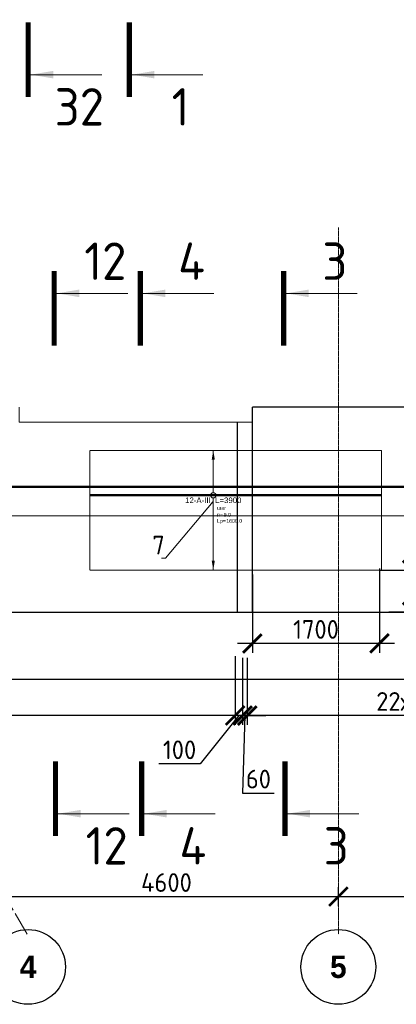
# Model space of a CAD drawing. Header units: millimetres. Extents: x 376598 to 1249954, y -318491 to -22134.
# Tile 210 of 256: x 590956 to 595994, y -48531 to -35368. Entities that reach past the tile are written whole.
import ezdxf
from ezdxf import colors
from ezdxf.entities.mleader import LeaderData, LeaderLine
from ezdxf.enums import TextEntityAlignment as Align
from ezdxf.math import Vec2, Vec3

# ---------------------------------------------------------------- set-up
doc = ezdxf.new("R2010")
doc.units = ezdxf.units.MM
doc.set_wipeout_variables(frame=1)
for name, pattern in [('______5', [1100, 800, -100, 100, -100]), ('________', [0]), ('ACAD_ISO02W100', [15, 12, -3]), ('осевая', [50.8, 31.75, -6.35, 6.35, -6.35])]:
    doc.linetypes.add(name, pattern=pattern)
for name, color, linetype, lineweight in [('Standard', 7, 'Continuous', 25), ('АрмСтер', 2, 'Continuous', 50), ('Оси', 40, '______5', 18), ('подоснова', 151, 'Continuous', 5), ('РАЗМЕРЫ', 1, 'Continuous', 9), ('Узлы', 7, 'Continuous', 0)]:
    doc.layers.add(name, color=color, linetype=linetype, lineweight=lineweight)
doc.layers.add('АрмСтер_атрибуты', color=2, linetype='Continuous', lineweight=0, plot=False)
doc.styles.add('Century Gothic', font='GOTHIC.TTF')
doc.styles.add('GOST-2.304_Type-B', font='GOST_Common.ttf')
doc.styles.get("Standard").update_dxf_attribs({"font": 'arial.ttf'})
doc.styles.add('Аннотативный', font='arial.ttf')
doc.dimstyles.new('СПДС', dxfattribs={"dimscale": 100, "dimtxt": 2.5, "dimasz": 2.5, "dimexe": 1.25, "dimexo": 0, "dimtad": 1, "dimdec": 0, "dimtxsty": 'GOST-2.304_Type-B', "dimblk": 'ARCHTICK', "dimcen": 2.5, "dimdle": 2, "dimadec": 0, "dimazin": 2, "dimtfac": 0.75, "dimtdec": 0, "dimtmove": 1, "dimatfit": 3, "dimfxl": 1, "dimtolj": 1, "dimarcsym": 1})

# ---------------------------------------------------------------- blocks, each defined once
blk = doc.blocks.new('NSY101')
at = {"color": 0, "linetype": 'ByBlock', "lineweight": -2}
blk.add_circle((0, 0), 50, dxfattribs=at)
blk = doc.blocks.new('_ArchTick')
at = {"color": 0, "linetype": 'ByBlock', "const_width": 0.15}
blk.add_lwpolyline([(-0.5, -0.5), (0.5, 0.5)], dxfattribs=at)
blk = doc.blocks.new('*D2433')
at = {"layer": 'DEFPOINTS', "color": 0, "lineweight": 0, "transparency": 16777216}
for p in [(590619, -46679), (595219, -47091), (595219, -47220)]:
    blk.add_point(p, dxfattribs=at)
at = {"layer": 'РАЗМЕРЫ', "color": 0, "lineweight": -2, "transparency": 16777216}
for p, q in [((590619, -46679), (590619, -47216)), ((595219, -47220), (595219, -46966)), ((590419, -47091), (595419, -47091))]:
    blk.add_line(p, q, dxfattribs=at)
at = {"layer": 'РАЗМЕРЫ', "color": 0, "lineweight": -2, "transparency": 16777216, "xscale": 250, "yscale": 250, "zscale": 250, "rotation": 180}
blk.add_blockref('_ArchTick', (590619, -47091), dxfattribs=at)
at = {"layer": 'РАЗМЕРЫ', "color": 0, "lineweight": -2, "transparency": 16777216, "xscale": 250, "yscale": 250, "zscale": 250}
blk.add_blockref('_ArchTick', (595219, -47091), dxfattribs=at)
at = {"layer": 'РАЗМЕРЫ', "color": 0, "lineweight": 0, "transparency": 16777216, "insert": (592919, -46903), "char_height": 250, "attachment_point": 5, "style": 'GOST-2.304_Type-B'}
blk.add_mtext('\\A1;4600', dxfattribs=at)
blk = doc.blocks.new('*D2434')
at = {"layer": 'DEFPOINTS', "color": 0, "lineweight": 0, "transparency": 16777216}
for p in [(598669, -47091), (595219, -47220), (598669, -47276)]:
    blk.add_point(p, dxfattribs=at)
at = {"layer": 'РАЗМЕРЫ', "color": 0, "lineweight": -2, "transparency": 16777216}
for p, q in [((595219, -47220), (595219, -46966)), ((598669, -47276), (598669, -46966)), ((595019, -47091), (598869, -47091))]:
    blk.add_line(p, q, dxfattribs=at)
at = {"layer": 'РАЗМЕРЫ', "color": 0, "lineweight": -2, "transparency": 16777216, "xscale": 250, "yscale": 250, "zscale": 250, "rotation": 180}
blk.add_blockref('_ArchTick', (595219, -47091), dxfattribs=at)
at = {"layer": 'РАЗМЕРЫ', "color": 0, "lineweight": -2, "transparency": 16777216, "xscale": 250, "yscale": 250, "zscale": 250}
blk.add_blockref('_ArchTick', (598669, -47091), dxfattribs=at)
at = {"layer": 'РАЗМЕРЫ', "color": 0, "lineweight": 0, "transparency": 16777216, "insert": (596944, -46903), "char_height": 250, "attachment_point": 5, "style": 'GOST-2.304_Type-B'}
blk.add_mtext('\\A1;3450', dxfattribs=at)
blk = doc.blocks.new('*D2011')
at = {"layer": 'DEFPOINTS', "color": 0, "lineweight": 0, "transparency": 16777216}
for p in [(598398, -43877, -720), (593999, -44019), (593999, -44670)]:
    blk.add_point(p, dxfattribs=at)
at = {"layer": 'РАЗМЕРЫ', "color": 0, "lineweight": -2, "transparency": 16777216}
for p, q in [((598398, -43877), (598398, -44795)), ((593999, -44019), (593999, -44795)), ((598598, -44670), (593799, -44670))]:
    blk.add_line(p, q, dxfattribs=at)
at = {"layer": 'РАЗМЕРЫ', "color": 0, "lineweight": -2, "transparency": 16777216, "xscale": 250, "yscale": 250, "zscale": 250, "rotation": 180}
blk.add_blockref('_ArchTick', (593999, -44670), dxfattribs=at)
at = {"layer": 'РАЗМЕРЫ', "color": 0, "lineweight": -2, "transparency": 16777216, "xscale": 250, "yscale": 250, "zscale": 250}
blk.add_blockref('_ArchTick', (598398, -44670), dxfattribs=at)
at = {"layer": 'РАЗМЕРЫ', "color": 0, "lineweight": 0, "transparency": 16777216, "insert": (596199, -44482), "char_height": 250, "attachment_point": 5, "style": 'GOST-2.304_Type-B'}
blk.add_mtext('\\A1;22х200', dxfattribs=at)
blk = doc.blocks.new('*D2012')
at = {"layer": 'DEFPOINTS', "color": 0, "lineweight": 0, "transparency": 16777216}
for p in [(593938, -43897, -360), (593999, -43897, -360), (593938, -44670)]:
    blk.add_point(p, dxfattribs=at)
at = {"layer": 'РАЗМЕРЫ', "color": 0, "lineweight": -2, "transparency": 16777216}
for p, q in [((593938, -43897), (593938, -44795)), ((593999, -43897), (593999, -44795)), ((593938, -44670), (593688, -44670)), ((593969, -44670), (593936, -45707)), ((593999, -44670), (593938, -44670)), ((593999, -44670), (593938, -44670)), ((593999, -44670), (594249, -44670)), ((593936, -45707), (594361, -45707))]:
    blk.add_line(p, q, dxfattribs=at)
at = {"layer": 'РАЗМЕРЫ', "color": 0, "lineweight": -2, "transparency": 16777216, "xscale": 250, "yscale": 250, "zscale": 250}
blk.add_blockref('_ArchTick', (593938, -44670), dxfattribs=at)
at = {"layer": 'РАЗМЕРЫ', "color": 0, "lineweight": -2, "transparency": 16777216, "xscale": 250, "yscale": 250, "zscale": 250, "rotation": 180}
blk.add_blockref('_ArchTick', (593999, -44670), dxfattribs=at)
at = {"layer": 'РАЗМЕРЫ', "color": 0, "lineweight": 0, "transparency": 16777216, "insert": (594149, -45520), "char_height": 250, "attachment_point": 5, "style": 'GOST-2.304_Type-B'}
blk.add_mtext('\\A1;60', dxfattribs=at)
blk = doc.blocks.new('*D2013')
at = {"layer": 'DEFPOINTS', "color": 0, "lineweight": 0, "transparency": 16777216}
for p in [(593838, -43877, -720), (593938, -43897, -360), (593838, -44670)]:
    blk.add_point(p, dxfattribs=at)
at = {"layer": 'РАЗМЕРЫ', "color": 0, "lineweight": -2, "transparency": 16777216}
for p, q in [((593838, -43877), (593838, -44795)), ((593938, -43897), (593938, -44795)), ((593888, -44670), (593369, -45317)), ((593838, -44670), (593588, -44670)), ((593938, -44670), (593838, -44670)), ((593938, -44670), (593838, -44670)), ((593938, -44670), (594188, -44670)), ((593369, -45317), (592819, -45317))]:
    blk.add_line(p, q, dxfattribs=at)
at = {"layer": 'РАЗМЕРЫ', "color": 0, "lineweight": -2, "transparency": 16777216, "xscale": 250, "yscale": 250, "zscale": 250}
blk.add_blockref('_ArchTick', (593838, -44670), dxfattribs=at)
at = {"layer": 'РАЗМЕРЫ', "color": 0, "lineweight": -2, "transparency": 16777216, "xscale": 250, "yscale": 250, "zscale": 250, "rotation": 180}
blk.add_blockref('_ArchTick', (593938, -44670), dxfattribs=at)
at = {"layer": 'РАЗМЕРЫ', "color": 0, "lineweight": 0, "transparency": 16777216, "insert": (593094, -45129), "char_height": 250, "attachment_point": 5, "style": 'GOST-2.304_Type-B'}
blk.add_mtext('\\A1;100', dxfattribs=at)
blk = doc.blocks.new('*D2014')
at = {"layer": 'DEFPOINTS', "color": 0, "lineweight": 0, "transparency": 16777216}
for p in [(586038, -43877, -720), (593838, -43877, -720), (586038, -44670)]:
    blk.add_point(p, dxfattribs=at)
at = {"layer": 'РАЗМЕРЫ', "color": 0, "lineweight": -2, "transparency": 16777216}
for p, q in [((586038, -43877), (586038, -44795)), ((593838, -43877), (593838, -44795)), ((594038, -44670), (585838, -44670))]:
    blk.add_line(p, q, dxfattribs=at)
at = {"layer": 'РАЗМЕРЫ', "color": 0, "lineweight": -2, "transparency": 16777216, "xscale": 250, "yscale": 250, "zscale": 250, "rotation": 180}
blk.add_blockref('_ArchTick', (586038, -44670), dxfattribs=at)
at = {"layer": 'РАЗМЕРЫ', "color": 0, "lineweight": -2, "transparency": 16777216, "xscale": 250, "yscale": 250, "zscale": 250}
blk.add_blockref('_ArchTick', (593838, -44670), dxfattribs=at)
at = {"layer": 'РАЗМЕРЫ', "color": 0, "lineweight": 0, "transparency": 16777216, "insert": (589938, -44482), "char_height": 250, "attachment_point": 5, "style": 'GOST-2.304_Type-B'}
blk.add_mtext('\\A1;39х200', dxfattribs=at)
blk = doc.blocks.new('*U146')
at = {"layer": 'РАЗМЕРЫ', "ltscale": 15}
blk.add_line((0, -22800), (0, 20400), dxfattribs=at)
at = {"layer": 'АрмСтер_атрибуты', "style": 'Аннотативный', "flags": 8}
blk.add_attdef('ПОЗ', (110, 30), '', height=75, dxfattribs=at)
blk.add_attdef('НАИМЕНОВАНИЕ', text='', height=75, dxfattribs=at).set_placement((0, -29), align=Align.TOP_CENTER)
at = {"layer": 'АрмСтер_атрибуты', "color": 215, "style": 'Аннотативный'}
for tag, p, flags in [('КОЛ', (138, -285), 8), ('ШАГ', (191, -194), 10), ('ШИРИНА', (173, -368), 8)]:
    blk.add_attdef(tag, p, '', height=50, dxfattribs=dict(at, flags=flags))
at = {"layer": 'АрмСтер_атрибуты', "flags": 9}
for tag, p in [('МАССА', (-2096, -410)), ('ОБОЗНАЧЕНИЕ', (-2096, -524))]:
    blk.add_attdef(tag, p, '', height=75, dxfattribs=at)
blk = doc.blocks.new('*U147')
at = {"color": 0, "linetype": 'ByBlock', "lineweight": -2, "ltscale": 100}
blk.add_line((-33011, 0), (10439, 0), dxfattribs=at)
at = {"layer": 'АрмСтер_атрибуты', "flags": 9}
for tag, p in [('ОБОЗНАЧЕНИЕ', (-3472, 4676)), ('МАССА', (-3472, 4790))]:
    blk.add_attdef(tag, p, '', height=75, dxfattribs=at)
at = {"layer": 'АрмСтер_атрибуты', "style": 'Аннотативный', "flags": 8}
blk.add_attdef('ПОЗ', (110, 30), '', height=75, dxfattribs=at)
blk.add_attdef('НАИМЕНОВАНИЕ', text='', height=75, dxfattribs=at).set_placement((0, -29), align=Align.TOP_CENTER)
at = {"layer": 'АрмСтер_атрибуты', "color": 215, "style": 'Аннотативный'}
for tag, p, flags in [('КОЛ', (138, -285), 8), ('ШАГ', (191, -194), 10), ('ШИРИНА', (173, -368), 8)]:
    blk.add_attdef(tag, p, '', height=50, dxfattribs=dict(at, flags=flags))
blk = doc.blocks.new('*U754')
at = {"layer": 'РАЗМЕРЫ'}
for p, q in [((112, 600), (-112, 600)), ((112, -1000), (-112, -1000))]:
    blk.add_line(p, q, dxfattribs=at)
at = {"layer": 'РАЗМЕРЫ', "ltscale": 15}
blk.add_line((0, -1000), (0, 600), dxfattribs=at)
at = {"layer": 'РАЗМЕРЫ'}
for points in [[(0, 600), (21, 475), (-21, 475)], [(0, -1000), (21, -875), (-21, -875)]]:
    blk.add_solid(points, dxfattribs=at)
at = {"layer": 'АрмСтер_атрибуты', "color": 215, "ltscale": 15, "style": 'Аннотативный'}
for s, p in [('шаг', (51, -194)), ('n=', (51, -285)), ('Lр=', (50, -368))]:
    blk.add_text(s, height=50, dxfattribs=at).set_placement(p)
at = {"layer": 'АрмСтер_атрибуты', "flags": 9}
for tag, p in [('ОБОЗНАЧЕНИЕ', (8340, 4676)), ('МАССА', (8340, 4790))]:
    blk.add_attdef(tag, p, '', height=75, dxfattribs=at)
at = {"layer": 'АрмСтер_атрибуты', "style": 'Аннотативный', "flags": 8}
blk.add_attdef('ПОЗ', (110, 30), '', height=75, dxfattribs=at)
at = {"layer": 'АрмСтер_атрибуты', "color": 215, "style": 'Аннотативный'}
for tag, p, flags in [('КОЛ', (138, -285), 8), ('ШАГ', (191, -194), 10), ('ШИРИНА', (173, -368), 8)]:
    blk.add_attdef(tag, p, '', height=50, dxfattribs=dict(at, flags=flags))
at = {"linetype": 'Continuous', "lineweight": 0}
blk.add_wipeout([(35, 0), (28, 21), (11, 33), (-11, 33), (-28, 21), (-35, 0), (-28, -21), (-11, -33), (11, -33), (28, -21)], dxfattribs=at)
at = {"color": 0, "linetype": 'ByBlock', "lineweight": -2, "ltscale": 100}
blk.add_line((-1649, 0), (2251, 0), dxfattribs=at)
at = {"layer": 'РАЗМЕРЫ'}
blk.add_circle((0, 0), 35, dxfattribs=at)
at = {"layer": 'АрмСтер_атрибуты', "style": 'Аннотативный', "flags": 8}
blk.add_attdef('НАИМЕНОВАНИЕ', text='', height=75, dxfattribs=at).set_placement((0, -29), align=Align.TOP_CENTER)
blk = doc.blocks.new('_None')
blk = doc.blocks.new('*D2123')
at = {"layer": 'DEFPOINTS', "color": 0, "lineweight": 0, "transparency": 16777216}
for p in [(595769, -42726, -720), (595893, -43286), (596205, -43286)]:
    blk.add_point(p, dxfattribs=at)
at = {"layer": 'РАЗМЕРЫ', "color": 0, "lineweight": -2, "transparency": 16777216}
for p, q in [((596205, -42526), (596205, -43486)), ((595769, -42726), (596330, -42726)), ((596205, -43006), (596521, -43508)), ((595893, -43286), (596330, -43286)), ((596521, -43508), (596521, -44108))]:
    blk.add_line(p, q, dxfattribs=at)
at = {"layer": 'РАЗМЕРЫ', "color": 0, "lineweight": -2, "transparency": 16777216, "xscale": 250, "yscale": 250, "zscale": 250}
for p, rotation in [((596205, -42726), 90), ((596205, -43286), 270)]:
    blk.add_blockref('_ArchTick', p, dxfattribs=dict(at, rotation=rotation))
at = {"layer": 'РАЗМЕРЫ', "color": 0, "lineweight": 0, "transparency": 16777216, "insert": (596334, -43808), "char_height": 250, "attachment_point": 5, "rotation": 90, "style": 'GOST-2.304_Type-B'}
blk.add_mtext('\\A1;560', dxfattribs=at)
blk = doc.blocks.new('*D2124')
at = {"layer": 'DEFPOINTS', "color": 0, "lineweight": 0, "transparency": 16777216}
for p in [(595769, -42703, -720), (594068, -42784), (594068, -43706)]:
    blk.add_point(p, dxfattribs=at)
at = {"layer": 'РАЗМЕРЫ', "color": 0, "lineweight": -2, "transparency": 16777216}
for p, q in [((595769, -42703), (595769, -43831)), ((594068, -42784), (594068, -43831)), ((595969, -43706), (593868, -43706))]:
    blk.add_line(p, q, dxfattribs=at)
at = {"layer": 'РАЗМЕРЫ', "color": 0, "lineweight": -2, "transparency": 16777216, "xscale": 250, "yscale": 250, "zscale": 250, "rotation": 180}
blk.add_blockref('_ArchTick', (594068, -43706), dxfattribs=at)
at = {"layer": 'РАЗМЕРЫ', "color": 0, "lineweight": -2, "transparency": 16777216, "xscale": 250, "yscale": 250, "zscale": 250}
blk.add_blockref('_ArchTick', (595769, -43706), dxfattribs=at)
at = {"layer": 'РАЗМЕРЫ', "color": 0, "lineweight": 0, "transparency": 16777216, "insert": (594919, -43519), "char_height": 250, "attachment_point": 5, "style": 'GOST-2.304_Type-B'}
blk.add_mtext('\\A1;1700', dxfattribs=at)

msp = doc.modelspace()

# ---------------------------------------------------------------- linework, layer by layer
at = {"color": 7, "linetype": 'Continuous', "lineweight": 25, "transparency": 33554687}
for p, q in [((581568.5, -43286.5), (629218.5, -43286.5)), ((629218.5, -44186.5), (581568.5, -44186.5))]:
    msp.add_line(p, q, dxfattribs=at)
at = {"layer": 'Standard', "color": 7, "linetype": '________', "lineweight": 25, "transparency": 33554687}
for p, q in [((603068.5, -40546.5), (594068.5, -40546.5)), ((594068.5, -43286.5), (594068.5, -40546.5)), ((593868.5, -43286.5), (593868.5, -40746.5))]:
    msp.add_line(p, q, dxfattribs=at)
at = {"layer": 'Оси', "color": 16, "linetype": 'осевая', "lineweight": 0, "ltscale": 0.5, "transparency": 33554687}
msp.add_line((595218.5, -38144.1), (595218.5, -47595.1), dxfattribs=at)
at = {"layer": 'Оси', "color": 16, "linetype": '______5', "lineweight": 0, "ltscale": 0.5, "transparency": 33554687}
msp.add_line((590618.5, -46839.6), (591054.7, -47595.1), dxfattribs=at)
at = {"layer": 'Узлы', "color": 1, "linetype": 'Continuous', "lineweight": 0}
for p, q in [((591104, -36103, 400), (592054, -36103, 400)), ((592457.7, -36103, 400), (593407.7, -36103, 400)), ((591451.3, -39026.5, -520), (592401.3, -39026.5, -520)), ((592604.3, -39026.5, -520), (593554.3, -39026.5, -520)), ((594522.3, -39026.5, -520), (595472.3, -39026.5, -520)), ((591469.5, -45982.6, -320), (592419.5, -45982.6, -320)), ((592622.4, -45982.6, -320), (593572.4, -45982.6, -320)), ((594540.5, -45982.6, -320), (595490.5, -45982.6, -320))]:
    msp.add_line(p, q, dxfattribs=at)
at = {"layer": 'Узлы', "color": 1, "linetype": 'Continuous', "lineweight": 0, "const_width": 70}
for points, elevation in [([(591069, -36403), (591069, -35403)], 400), ([(592422.7, -36403), (592422.7, -35403)], 400), ([(591416.3, -38726.5), (591416.3, -39726.5)], -520), ([(592569.3, -38726.5), (592569.3, -39726.5)], -520), ([(594487.3, -38726.5), (594487.3, -39726.5)], -520), ([(591434.5, -46282.6), (591434.5, -45282.6)], -320), ([(592587.4, -46282.6), (592587.4, -45282.6)], -320), ([(594505.5, -46282.6), (594505.5, -45282.6)], -320)]:
    msp.add_lwpolyline(points, dxfattribs=dict(at, elevation=elevation))
at = {"layer": 'Узлы', "color": 1, "linetype": 'Continuous', "lineweight": 0}
for points in [[(591104, -36103, 400), (591404.5, -36153.2, 400), (591404.5, -36052.7, 400)], [(592457.7, -36103, 400), (592758.1, -36153.2, 400), (592758.1, -36052.7, 400)], [(591451.3, -39026.5, -520), (591751.8, -39076.8, -520), (591751.8, -38976.2, -520)], [(592604.3, -39026.5, -520), (592904.7, -39076.8, -520), (592904.7, -38976.2, -520)], [(594522.3, -39026.5, -520), (594822.8, -39076.8, -520), (594822.8, -38976.2, -520)], [(591469.5, -45982.6, -320), (591769.9, -46032.9, -320), (591769.9, -45932.3, -320)], [(592622.4, -45982.6, -320), (592922.9, -46032.9, -320), (592922.9, -45932.3, -320)], [(594540.5, -45982.6, -320), (594840.9, -46032.9, -320), (594840.9, -45932.3, -320)]]:
    msp.add_solid(points, dxfattribs=at)

# ---------------------------------------------------------------- block references
at = {"layer": 'Оси', "color": 16, "linetype": 'Continuous', "lineweight": 25, "transparency": 33554687, "xscale": 9.999999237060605, "yscale": 9.999999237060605, "zscale": 9.999999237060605}
for p in [(591068, -48030.9), (595218, -48030.9)]:
    msp.add_blockref('NSY101', p, dxfattribs=at)

# ---------------------------------------------------------------- texts
at = {"layer": 'Оси', "color": 16, "linetype": 'Continuous', "lineweight": 25, "transparency": 33554687, "char_height": 300, "width": 385, "attachment_point": 5, "style": 'Century Gothic'}
for s, insert in [('\\A1;{\\fCentury Gothic|i0|b1;\\H300.000000;\\W1.000000;\\C16;4}\\P', (591068, -48030.9)), ('\\A1;{\\fCentury Gothic|i0|b1;\\H300.000000;\\W1.000000;\\C16;5}\\P', (595218, -48030.9))]:
    msp.add_mtext(s, dxfattribs=dict(at, insert=insert))
at = {"layer": 'Узлы', "color": 1, "linetype": 'Continuous', "lineweight": 0, "char_height": 500, "attachment_point": 5, "style": 'GOST-2.304_Type-B'}
for s, insert in [('32', (591754, -36533, 400)), ('1', (593107.7, -36533, 400)), ('12', (592101.3, -38596.5, -520)), ('4', (593254.3, -38596.5, -520)), ('3', (595172.3, -38596.5, -520)), ('12', (592119.4, -46412.6, -320)), ('4', (593272.4, -46412.6, -320)), ('3', (595190.5, -46412.6, -320))]:
    msp.add_mtext_dynamic_manual_height_columns(s, width=723.88, gutter_width=25, heights=[0], dxfattribs=dict(at, insert=insert))

# ---------------------------------------------------------------- dimensions: what is measured, and where the dimension line sits
at = {"layer": 'РАЗМЕРЫ', "color": 1, "lineweight": 0}
for base, p1, p2, text, picture, middle in [((586038.4, -44669.9), (593838.4, -43876.6, -720), (586038.4, -43876.6, -720), '39х200', '*D2014', (589938.4, -44482.4)), ((593998.7, -44669.9), (598398.4, -43876.6, -720), (593998.7, -44019.3), '22х200', '*D2011', (596198.5, -44482.4))]:
    dim = msp.add_linear_dim(base=base, p1=p1, p2=p2, text=text, dimstyle='СПДС', dxfattribs=at)
    dim.commit()
    dim.dimension.update_dxf_attribs({"geometry": picture, "text_midpoint": middle})
for base, p1, p2, picture, middle in [((593838.4, -44669.9), (593938.4, -43896.6, -360), (593838.4, -43876.6, -720), '*D2013', (593306.3, -45316.8)), ((593938.4, -44669.9), (593998.7, -43896.6, -360), (593938.4, -43896.6, -360), '*D2012', (593998.7, -45707.3))]:
    dim = msp.add_linear_dim(base=base, p1=p1, p2=p2, dimstyle='СПДС', dxfattribs=at)
    dim.commit()
    dim.dimension.update_dxf_attribs({"geometry": picture, "text_midpoint": middle, "dimtype": 160})
for base, p1, p2, picture, middle in [((595218.5, -47090.9), (590618.5, -46679.4), (595218.5, -47220), '*D2433', (592918.5, -46903.4)), ((598668.5, -47090.9), (595218.5, -47220), (598668.5, -47275.8), '*D2434', (596943.5, -46903.4))]:
    dim = msp.add_linear_dim(base=base, p1=p1, p2=p2, dimstyle='СПДС', dxfattribs=at)
    dim.commit()
    dim.dimension.update_dxf_attribs({"geometry": picture, "text_midpoint": middle})

# ---------------------------------------------------------------- next in the draw order: block references
at = {"layer": 'АрмСтер', "ltscale": 15, "rotation": 90}
msp.add_blockref('*U146', (605956.5, -41998.9, -360), dxfattribs=at)

# ---------------------------------------------------------------- next in the draw order: linework, layer by layer
at = {"layer": 'РАЗМЕРЫ', "color": 4}
msp.add_lwpolyline([(594068.5, -40546.5), (594068.5, -40746.5), (590948.6, -40746.5), (590948.6, -40546.5)], dxfattribs=at)

# ---------------------------------------------------------------- next in the draw order: block references
at = {"layer": 'АрмСтер', "ltscale": 15}
msp.add_blockref('*U147', (618480.1, -41611, -720), dxfattribs=at)

# ---------------------------------------------------------------- next in the draw order: block references
ref = msp.add_blockref('*U754', (593545.3, -41726, -720), dxfattribs=at)
ref.add_attrib('НАИМЕНОВАНИЕ', '12-A-III, L=3900', dxfattribs={"layer": 'АрмСтер_атрибуты', "height": 75, "style": 'Аннотативный', "flags": 8}).set_placement((593545.3, -41755.4, -720), align=Align.TOP_CENTER)
ref.add_attrib('КОЛ', '9.0', (593683.4, -42011.2, -720), dxfattribs={"layer": 'АрмСтер_атрибуты', "color": 215, "height": 50, "style": 'Аннотативный', "flags": 8})
ref.add_attrib('ШИРИНА', '1600.0', (593718.2, -42093.8, -720), dxfattribs={"layer": 'АрмСтер_атрибуты', "color": 215, "height": 50, "style": 'Аннотативный', "flags": 8})

# ---------------------------------------------------------------- next in the draw order: linework, layer by layer
at = {"layer": 'РАЗМЕРЫ', "color": 4, "linetype": 'ACAD_ISO02W100', "ltscale": 0.5, "elevation": -720}
msp.add_lwpolyline([(591895.9, -41126), (595795.9, -41126), (595795.9, -42726), (591895.9, -42726)], close=True, dxfattribs=at)

# ---------------------------------------------------------------- next in the draw order: dimensions: what is measured, and where the dimension line sits
at = {"layer": 'РАЗМЕРЫ', "color": 4, "lineweight": 0}
dim = msp.add_linear_dim(base=(596205.2737, -43286.3843), p1=(595768.9334, -42725.938, -720), p2=(595893.2724, -43286.3843), angle=90, dimstyle='СПДС', dxfattribs=at)
dim.commit()
dim.dimension.update_dxf_attribs({"geometry": '*D2123', "text_midpoint": (596521.2517, -43570.0249), "dimtype": 160})
dim = msp.add_linear_dim(base=(594068.5, -43706.3), p1=(595768.9, -42703.4, -720), p2=(594068.5, -42783.6), dimstyle='СПДС', dxfattribs=at)
dim.commit()
dim.dimension.update_dxf_attribs({"geometry": '*D2124', "text_midpoint": (594918.7, -43518.8)})

# ---------------------------------------------------------------- next in the draw order: leaders
at = {"layer": 'подоснова'}
ml = msp.add_multileader_mtext('Standard', dxfattribs=at)
ml.set_content('7', color=256, style='GOST-2.304_Type-B')
ml.set_leader_properties(color=256, linetype='ByLayer', lineweight=15)
ml.set_arrow_properties(name='NONE')
ml.build(insert=Vec2(0, 0))
ml.multileader.update_dxf_attribs({"text_left_attachment_type": 6, "text_right_attachment_type": 6, "dogleg_length": 10, "arrow_head_size": 18})
ctx = ml.context
ctx.base_point, ctx.char_height, ctx.arrow_head_size, ctx.landing_gap_size, ctx.plane_origin = Vec3(592729.9, -42567.2), 250, 18, 20, Vec3(593067.4, -39906.6)
ctx.left_attachment, ctx.right_attachment, ctx.text_align_type = 6, 6, 1
notes = []
notes.append((ctx, [(1, (1, 1, 0), (592905.1, -42567.2), (-1, 0), 10, [(0, [(593545.3, -41811)], 0, [])])]))
ctx.mtext.insert, ctx.mtext.width, ctx.mtext.alignment, ctx.mtext.flow_direction = Vec3(592812.5, -42267.2), 22.898, 2, 5
for ctx, leaders in notes:
    for number, flags, end, landing, length, lines in leaders:
        leader = LeaderData()
        leader.index, (leader.has_last_leader_line, leader.has_dogleg_vector, leader.attachment_direction) = number, flags
        leader.last_leader_point, leader.dogleg_vector, leader.dogleg_length = Vec3(end), Vec3(landing), length
        for number, points, colour, breaks in lines:
            line = LeaderLine()
            line.index, line.vertices, line.color, line.breaks = number, Vec3.list(points), colors.encode_raw_color(colour), breaks
            leader.lines.append(line)
        ctx.leaders.append(leader)

doc.saveas('drawing.dxf')
